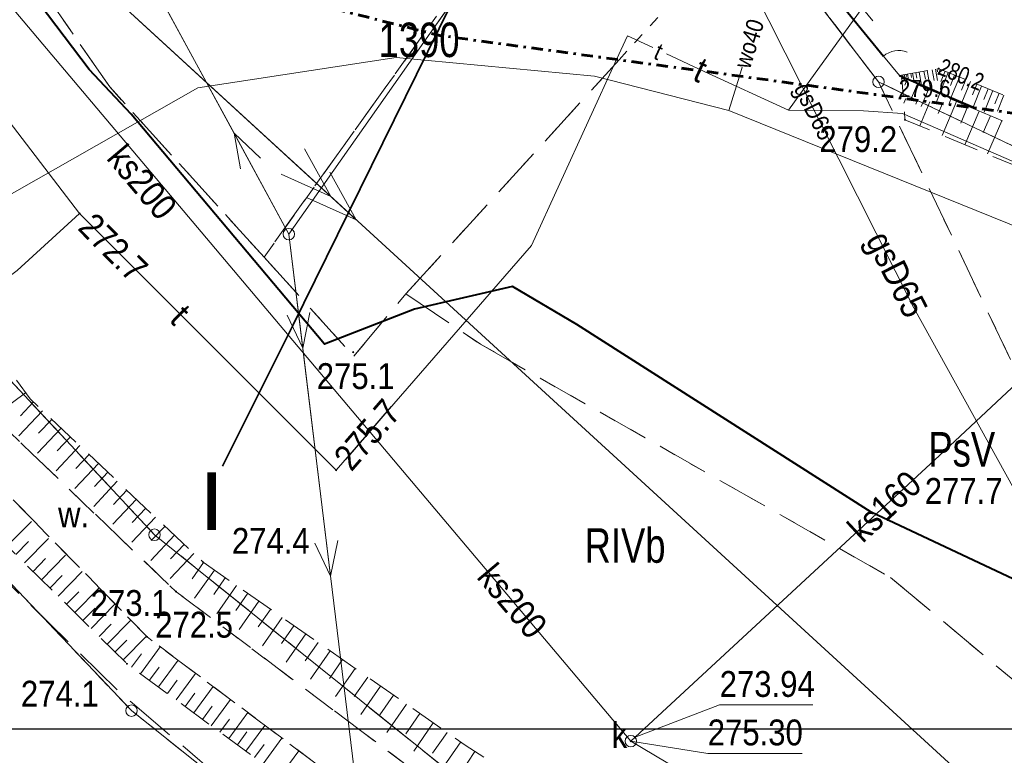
# Model space of a CAD drawing. Header units: metres. Extents: x 8377125 to 8377741, y 5529327 to 5529631.
# Tile 7 of 150: x 8377330 to 8377373, y 5529408 to 5529440. Entities that reach past the tile are written whole.
import ezdxf
from ezdxf.enums import TextEntityAlignment as Align

# ---------------------------------------------------------------- set-up
doc = ezdxf.new("R2010")
doc.units = ezdxf.units.M
doc.header["$MEASUREMENT"] = 0
for name, pattern in [('( Dashdot )', [1.001, 0.5, -0.25, 0.001, -0.25]), ('0.75_0.75', [1.5, 0.75, -0.75]), ('1.0_0.5', [1.5, 1, -0.5]), ('1.5_0.75', [2.25, 1.5, -0.75]), ('2.25_0.75', [3, 2.25, -0.75]), ('219-1000', [0]), ('BUBZ01-500', [1.75, 1.25, -0.5]), ('egkk-1000', [3, 2.25, -0.75]), ('egkk-500', [2, 1.5, -0.5]), ('egug-1000', [1.5, 0.75, -0.75]), ('egug-500', [1, 0.5, -0.5]), ('suep_nn_1000', [0]), ('suep_sn_1000', [0])]:
    doc.linetypes.add(name, pattern=pattern)
doc.layers.get('0').update_dxf_attribs({"color": 2})
for name, color, linetype in [('!granica', 2, 'Continuous'), ('!przekroje', 2, 'Continuous'), ('000 Inne (niezydentyfikowane)', 7, 'Continuous'), ('obudowa ochronna przewodu', 7, 'Continuous'), ('rów melioracyjny (poligon)', 7, 'Continuous'), ('rów melioracyjny (poligon)-Atr17', 7, 'Continuous'), ('studnia kanalizacyjna', 7, 'Continuous'), ('studnia kanalizacyjna-Atr17', 7, 'Continuous')]:
    doc.layers.add(name, color=color, linetype=linetype)
for name, color, linetype, lineweight in [('1 500 A2 Ramka', 2, 'Continuous', 0), ('1 500 A2 Ramka (Construction)', 2, 'Continuous', 0), ('202-punkt graniczny', 7, 'Continuous', 0), ('210-oznaczenie konturu użytku gruntowego', 7, 'Continuous', 0), ('211-numer działki ewidencyjnej', 7, 'Continuous', 0), ('217-kontur klasyfikacyjny', 7, 'Continuous', 0), ('218-kontur użytku gruntowego', 7, 'Continuous', 0), ('219-działka ewidencyjna', 7, 'Continuous', 0), ('BUBZ01', 7, 'Continuous', 0), ('BUBZ01_1', 7, 'Continuous', 0), ('jezdnia', 7, 'Continuous', 0), ('KTOK05_01', 7, 'Continuous', 0), ('OBOP05_02', 7, 'Continuous', 0), ('pikieta naturalna', 7, 'Continuous', 0), ('pikieta naturalna-Atr2', 7, 'Continuous', 0), ('przewód elektroenergetyczny niskiego napięcia', 7, 'Continuous', 0), ('przewód elektroenergetyczny średniego napięcia', 7, 'Continuous', 0), ('przewód gazowy', 7, 'Continuous', 0), ('przewód gazowy-Atr1', 7, 'Continuous', 0), ('przewód kanalizacyjny', 7, 'Continuous', 0), ('przewód kanalizacyjny-Atr1', 7, 'Continuous', 0), ('przewód telekomunikacyjny podziemny', 7, 'Continuous', 0), ('przewód telekomunikacyjny podziemny-Atr1', 7, 'Continuous', 0), ('przewód wodociągowy', 7, 'Continuous', 0), ('przewód wodociągowy-Atr1', 7, 'Continuous', 0), ('RTPW01', 7, 'Continuous', 0), ('rzędna', 7, 'Continuous', 0), ('rzędna-Atr2', 7, 'Continuous', 0), ('skarpa nieumocniona', 7, 'Continuous', 0), ('SZOPO_905_P', 7, 'Continuous', 0), ('słup przewodów napowietrznych', 7, 'Continuous', 0), ('Zakres', 7, 'Continuous', 0)]:
    doc.layers.add(name, color=color, linetype=linetype, lineweight=lineweight)
doc.styles.get("Standard").update_dxf_attribs({"font": 'Working1250.shx', "width": 0.75})
doc.linetypes.add('KTOK05_01-500', pattern='A,3.75,[13,dgnlstyle-rozp_2015.shx,S=0.002777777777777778,R=0,X=0,Y=0],3.75', length=7.5)

# ---------------------------------------------------------------- blocks, each defined once
blk = doc.blocks.new('202')
at = {"color": 0, "linetype": 'Continuous', "lineweight": 0}
blk.add_circle((0, 0), 0.25, dxfattribs=at)
blk = doc.blocks.new('SUEP1')
at = {"color": 0, "linetype": 'Continuous'}
for p, q in [((5, 0), (3.5, 0.5)), ((15, 0), (13.5, 0.5)), ((0, 0), (5, 0)), ((5, 0), (3.5, -0.5)), ((5, 0), (15, 0)), ((15, 0), (13.5, -0.5))]:
    blk.add_line(p, q, dxfattribs=at)
blk = doc.blocks.new('PW01')
at = {"linetype": 'Continuous', "lineweight": 13}
h = blk.add_hatch(color=0, dxfattribs=at)
edge = h.paths.add_edge_path()
edge.add_arc((0, 0), 0.04500000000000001, 0, 360)
blk = doc.blocks.new('905P')
at = {"layer": 'SZOPO_905_P', "color": 7, "linetype": 'Continuous', "lineweight": 13}
blk.add_arc((0.1049999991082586, -3.492459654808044e-10), 0.105, 120, 180, dxfattribs=at)
blk = doc.blocks.new('RTPW01')
at = {"layer": 'RTPW01', "linetype": 'Continuous', "lineweight": 13}
h = blk.add_hatch(color=7, dxfattribs=at)
edge = h.paths.add_edge_path()
edge.add_arc((0, 0), 0.004500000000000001, 0, 360)
blk = doc.blocks.new('*U23')
at = {"layer": '1 500 A2 Ramka (Construction)', "color": 2, "linetype": 'Continuous', "lineweight": 30}
blk.add_3dface([(-10.11719955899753, -20.54969160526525), (10.11721456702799, -20.54969160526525), (10.11721456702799, 9.148413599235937), (-10.11719955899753, 9.148413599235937)], dxfattribs=at)
blk = doc.blocks.new('US15')
at = {"color": 0, "linetype": 'Continuous', "lineweight": 13}
blk.add_circle((0, 0), 0.25, dxfattribs=at)
blk = doc.blocks.new('SUEP2')
at = {"color": 0, "linetype": 'Continuous'}
for p, q in [((7.54, 0), (5.29, 0.75)), ((9.04, 0), (6.79, 0.75)), ((25.54, 0), (23.29, 0.75)), ((27.04, 0), (24.79, 0.75)), ((0, 0), (9.04, 0)), ((7.54, 0), (5.29, -0.75)), ((9.04, 0), (6.79, -0.75)), ((9.04, 0), (27.04, 0)), ((25.54, 0), (23.29, -0.75)), ((27.04, 0), (24.79, -0.75))]:
    blk.add_line(p, q, dxfattribs=at)

msp = doc.modelspace()

# ---------------------------------------------------------------- linework, layer by layer
at = {"layer": '!granica', "color": 1, "lineweight": 40}
msp.add_lwpolyline([(8377406.44771175, 5529376.49892046), (8377402.52568115, 5529378.79909637), (8377399.75376242, 5529383.06003136), (8377396.30672159, 5529392.46043193), (8377386.51198007, 5529397.49357659), (8377380.04418346, 5529406.15798337), (8377375.40689533, 5529414.27323761), (8377366.98655634, 5529418.2393393), (8377354.17299702, 5529426.41561049), (8377351.36621736, 5529428.06306812), (8377347.09503092, 5529427.08679693), (8377343.18994617, 5529425.5613732), (8377334.7696072, 5529435.56815286), (8377332.93909871, 5529437.52069523), (8377325.25096312, 5529447.64950879)], dxfattribs=at)
at = {"layer": '!przekroje', "color": 1, "linetype": 'Continuous', "lineweight": 35}
msp.add_lwpolyline([(8377338.738488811, 5529420.24164327), (8377341.782587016, 5529426.340648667), (8377368.32, 5529480.21), (8377379.201, 5529499.73), (8377387.859220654, 5529519.936160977), (8377400, 5529548.919341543)], dxfattribs=at)
at = {"layer": '000 Inne (niezydentyfikowane)', "color": 7, "linetype": 'Continuous', "lineweight": 13}
for p, q in [((8377368.495127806, 5529436.249378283), (8377368.41, 5529436.05)), ((8377369.001528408, 5529436.180745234), (8377368.93, 5529436.01)), ((8377370.71, 5529436.13), (8377370.08, 5529434.65)), ((8377369.54568059, 5529436.106995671), (8377369.1, 5529435.06)), ((8377370.091405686, 5529436.033032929), (8377369.91, 5529435.6)), ((8377371.2, 5529435.92), (8377370.89, 5529435.18)), ((8377371.69, 5529435.71), (8377371.07, 5529434.24)), ((8377372.18, 5529435.5), (8377371.87, 5529434.77)), ((8377372.67, 5529435.29), (8377372.05, 5529433.84))]:
    msp.add_line(p, q, dxfattribs=at)
at = {"layer": '217-kontur klasyfikacyjny', "color": 3, "linetype": 'egkk-500', "lineweight": 13, "flags": 128}
for points in [[(8377361.75, 5529444.24), (8377367.310000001, 5529436.980000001)], [(8377367.310000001, 5529436.980000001), (8377361.75, 5529444.24)], [(8377367.310000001, 5529436.980000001), (8377368.978322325, 5529436.183890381)], [(8377367.599379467, 5529436.370780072), (8377367.310000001, 5529436.980000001)], [(8377367.310000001, 5529436.980000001), (8377367.599379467, 5529436.370780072)], [(8377368.978322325, 5529436.183890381), (8377367.310000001, 5529436.980000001)]]:
    msp.add_lwpolyline(points, dxfattribs=at)
at = {"layer": '217-kontur klasyfikacyjny', "color": 3, "linetype": 'egkk-1000', "lineweight": 18, "flags": 128}
for points in [[(8377333.83, 5529436.76), (8377330.1, 5529442.14)], [(8377347.570626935, 5529439.159151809), (8377340.55, 5529429.35)], [(8377346.73, 5529427.75), (8377356.012653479, 5529437.941142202)], [(8377340.55, 5529429.35), (8377333.83, 5529436.76)], [(8377374.34, 5529422.18), (8377367.599379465, 5529436.370780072)], [(8377368.978322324, 5529436.183890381), (8377423.43, 5529410.2)], [(8377324.24, 5529429.61), (8377335.78, 5529417.26)], [(8377340.55, 5529429.35), (8377344.46, 5529425.03)], [(8377344.46, 5529425.03), (8377346.73, 5529427.75)], [(8377346.73, 5529427.75), (8377349.97, 5529425.56)], [(8377349.97, 5529425.56), (8377367.83, 5529415.4)], [(8377335.78, 5529417.26), (8377350.16, 5529405.7)], [(8377367.83, 5529415.4), (8377376.44, 5529408.21)]]:
    msp.add_lwpolyline(points, dxfattribs=at)
at = {"layer": '218-kontur użytku gruntowego', "color": 3, "linetype": 'egug-500', "lineweight": 13, "flags": 128}
for points in [[(8377356.21, 5529451.230000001), (8377347.570626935, 5529439.15915181)], [(8377356.012653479, 5529437.941142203), (8377361.75, 5529444.24)], [(8377361.75, 5529444.24), (8377367.310000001, 5529436.980000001)], [(8377367.310000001, 5529436.980000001), (8377361.75, 5529444.24)], [(8377367.310000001, 5529436.980000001), (8377368.978322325, 5529436.183890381)], [(8377367.599379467, 5529436.370780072), (8377367.310000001, 5529436.980000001)], [(8377367.310000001, 5529436.980000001), (8377367.599379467, 5529436.370780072)], [(8377368.978322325, 5529436.183890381), (8377367.310000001, 5529436.980000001)]]:
    msp.add_lwpolyline(points, dxfattribs=at)
at = {"layer": '218-kontur użytku gruntowego', "color": 3, "linetype": 'egug-1000', "lineweight": 18, "flags": 128}
for points in [[(8377330.1, 5529442.14), (8377333.83, 5529436.76)], [(8377340.55, 5529429.35), (8377347.570626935, 5529439.159151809)], [(8377346.73, 5529427.75), (8377356.012653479, 5529437.941142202)], [(8377333.83, 5529436.76), (8377340.55, 5529429.35)], [(8377374.34, 5529422.18), (8377367.599379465, 5529436.370780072)], [(8377368.978322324, 5529436.183890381), (8377423.43, 5529410.2)], [(8377324.24, 5529429.61), (8377335.78, 5529417.26)], [(8377340.55, 5529429.35), (8377344.46, 5529425.03)], [(8377344.46, 5529425.03), (8377346.73, 5529427.75)], [(8377346.73, 5529427.75), (8377349.97, 5529425.56)], [(8377349.97, 5529425.56), (8377367.83, 5529415.4)], [(8377334.78, 5529409.6), (8377324.63, 5529420.28)], [(8377335.78, 5529417.26), (8377350.16, 5529405.7)], [(8377367.83, 5529415.4), (8377376.44, 5529408.21)], [(8377346.3, 5529400.38), (8377334.78, 5529409.6)]]:
    msp.add_lwpolyline(points, dxfattribs=at)
at = {"layer": '219-działka ewidencyjna', "color": 7, "linetype": 'Continuous', "lineweight": 13, "flags": 128}
for points in [[(8377367.310000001, 5529436.980000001), (8377361.75, 5529444.24)], [(8377368.978322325, 5529436.183890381), (8377367.310000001, 5529436.980000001)]]:
    msp.add_lwpolyline(points, dxfattribs=at)
at = {"layer": '219-działka ewidencyjna', "color": 7, "linetype": '219-1000', "lineweight": 18, "flags": 128}
for points in [[(8377423.43, 5529410.2), (8377368.978322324, 5529436.183890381)], [(8377335.78, 5529417.26), (8377324.24, 5529429.61)], [(8377334.78, 5529409.6), (8377324.63, 5529420.28)], [(8377350.16, 5529405.7), (8377335.78, 5529417.26)], [(8377346.3, 5529400.38), (8377334.78, 5529409.6)]]:
    msp.add_lwpolyline(points, dxfattribs=at)
at = {"layer": 'BUBZ01', "color": 7, "linetype": 'BUBZ01-500', "lineweight": 13, "extrusion": (-0.1220378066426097, -0.1947006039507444, 0.9732412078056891), "elevation": -2098667.998901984, "flags": 128}
msp.add_lwpolyline([(4161605.79941153, 8889972.131517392), (4161607.08204018, 8889973.330459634), (4161612.957185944, 8889974.383201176)], dxfattribs=at)
at = {"layer": 'BUBZ01_1', "color": 7, "linetype": 'Continuous', "lineweight": 13}
for p, q in [((8377369.175477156, 5529436.84070566, 279.9410659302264), (8377369.073750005, 5529437.40525, 280.0442499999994)), ((8377369.350641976, 5529437.090847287, 280.0141974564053), (8377369.287062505, 5529437.443687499, 280.0786874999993)), ((8377369.573384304, 5529436.669541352, 279.9554684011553), (8377369.429270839, 5529437.469312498, 280.1016458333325)), ((8377369.727355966, 5529437.037296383, 280.0500966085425), (8377369.64258334, 5529437.507749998, 280.1360833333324)), ((8377369.872988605, 5529437.043917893, 280.069581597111), (8377369.784791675, 5529437.533374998, 280.1590416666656)), ((8377369.877945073, 5529437.42382323, 280.1481558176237), (8377369.855895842, 5529437.546187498, 280.1705208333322)), ((8377369.899015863, 5529437.292128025, 280.1237542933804), (8377369.99632353, 5529437.530727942, 280.1850367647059)), ((8377370.022528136, 5529437.000218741, 280.0796466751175), (8377370.204294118, 5529437.445911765, 280.1941470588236)), ((8377368.371185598, 5529437.230079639, 279.9208596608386), (8377368.362708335, 5529437.277125, 279.9294583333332)), ((8377368.459244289, 5529437.148801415, 279.9151414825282), (8377368.433812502, 5529437.2899375, 279.9409374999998)), ((8377368.521871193, 5529437.208659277, 279.9352193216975), (8377368.504916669, 5529437.302750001, 279.9524166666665)), ((8377368.618407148, 5529437.080335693, 279.9209024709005), (8377368.576020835, 5529437.315562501, 279.9638958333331)), ((8377368.747899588, 5529437.176528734, 279.9567588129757), (8377368.718229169, 5529437.341187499, 279.9868541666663)), ((8377368.857151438, 5529436.977637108, 279.9295439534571), (8377368.789333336, 5529437.353999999, 279.9983333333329)), ((8377368.973927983, 5529437.144398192, 279.978298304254), (8377368.931541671, 5529437.379624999, 280.0212916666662)), ((8377369.978334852, 5529436.495347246, 279.9701258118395), (8377370.342941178, 5529437.389367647, 280.2002205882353)), ((8377370.43685777, 5529436.82663486, 280.0962262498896), (8377370.620235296, 5529437.276279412, 280.2123676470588)), ((8377370.459839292, 5529436.288222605, 279.987554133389), (8377370.828205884, 5529437.191463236, 280.2214779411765)), ((8377370.920242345, 5529436.624120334, 280.1155690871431), (8377371.105500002, 5529437.078375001, 280.233625)), ((8377370.941343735, 5529436.081097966, 280.0049824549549), (8377371.313470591, 5529436.993558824, 280.2427352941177)), ((8377371.40362692, 5529436.42160581, 280.1349119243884), (8377371.590764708, 5529436.880470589, 280.2548823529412)), ((8377371.422848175, 5529435.873973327, 280.0224107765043), (8377371.798735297, 5529436.795654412, 280.2639926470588)), ((8377371.887011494, 5529436.219091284, 280.1542547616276), (8377372.076029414, 5529436.682566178, 280.2761397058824)), ((8377371.904352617, 5529435.666848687, 280.0398390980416), (8377372.284000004, 5529436.597750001, 280.28525)), ((8377372.370396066, 5529436.016576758, 280.1735975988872), (8377372.561294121, 5529436.484661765, 280.2973970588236)), ((8377372.48724239, 5529435.708322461, 280.1231744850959), (8377372.76926471, 5529436.399845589, 280.3065073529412))]:
    msp.add_line(p, q, dxfattribs=at)
at = {"layer": 'jezdnia', "color": 7, "linetype": '2.25_0.75', "lineweight": 18, "flags": 128}
msp.add_lwpolyline([(8377281.146, 5529485.414), (8377287.84, 5529474.21), (8377293.17, 5529465.59), (8377300.13, 5529453.65), (8377302.36, 5529450.7), (8377313.76, 5529432.26), (8377317.47, 5529428.58), (8377324.72, 5529419.77), (8377334.2, 5529410.46), (8377344.61, 5529401.57), (8377357.36, 5529393.01), (8377365.4, 5529387.49), (8377379.62, 5529378.07), (8377387.9, 5529373.05), (8377397.57, 5529367.7), (8377407.8, 5529362.76), (8377428.12, 5529355.03), (8377439.38, 5529351.86), (8377468.09, 5529347.18), (8377486.05, 5529344.84), (8377487.563, 5529344.566)], dxfattribs=at)
at = {"layer": 'KTOK05_01', "color": 7, "linetype": 'KTOK05_01-500', "lineweight": 40}
for p, q in [((8377351.408000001, 5529457.890000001, 279.546), (8377367.531500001, 5529438.0955, 279.9345)), ((8377368.220500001, 5529437.2515, 279.9065), (8377371.495455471, 5529435.842740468, 280.0250388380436))]:
    msp.add_line(p, q, dxfattribs=at)
at = {"layer": 'KTOK05_01', "color": 7, "linetype": 'Continuous', "lineweight": 13}
msp.add_line((8377368.220500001, 5529437.2515, 279.9065), (8377367.51832233, 5529438.104322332, 279.9580000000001), dxfattribs=at)
at = {"layer": 'OBOP05_02', "color": 7, "linetype": 'Continuous', "lineweight": 13}
msp.add_line((8377352.15, 5529457.821000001, 279.5830000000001), (8377367.054, 5529439.643, 280.037), dxfattribs=at)
at = {"layer": 'obudowa ochronna przewodu', "color": 7, "linetype": 'Continuous', "lineweight": 25, "flags": 128}
for points in [[(8377369.96, 5529420.71), (8377372.89, 5529423.45)], [(8377346.09, 5529422.84), (8377344.11, 5529420.55)]]:
    msp.add_lwpolyline(points, dxfattribs=at)
at = {"layer": 'przewód elektroenergetyczny niskiego napięcia', "color": 1, "linetype": 'Continuous', "lineweight": 13, "flags": 128}
msp.add_lwpolyline([(8377347.785988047, 5529439.104692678), (8377366.74, 5529466.06)], dxfattribs=at)
at = {"layer": 'przewód elektroenergetyczny niskiego napięcia', "color": 1, "linetype": 'suep_nn_1000', "lineweight": 18, "flags": 128}
for points in [[(8377341.63, 5529430.35), (8377335.140273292, 5529442.302459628)], [(8377341.63, 5529430.35), (8377347.785988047, 5529439.104692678)], [(8377346.87, 5529387.38), (8377341.63, 5529430.35)]]:
    msp.add_lwpolyline(points, dxfattribs=at)
at = {"layer": 'przewód elektroenergetyczny średniego napięcia', "color": 1, "linetype": 'suep_sn_1000', "lineweight": 18, "flags": 128}
msp.add_lwpolyline([(8377324.63, 5529449.25), (8377399.73, 5529380.41)], dxfattribs=at)
at = {"layer": 'przewód gazowy', "color": 52, "linetype": 'Continuous', "lineweight": 13, "flags": 128}
msp.add_lwpolyline([(8377363.946289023, 5529436.865887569), (8377360.430000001, 5529443.84), (8377371.03, 5529453.480000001), (8377375.430000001, 5529457.17), (8377379.16, 5529469.760000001), (8377379.32, 5529470.42), (8377385.751675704, 5529486.890242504)], dxfattribs=at)
at = {"layer": 'przewód gazowy', "color": 40, "linetype": 'Continuous', "lineweight": 18}
msp.add_lwpolyline([(8377363.946289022, 5529436.865887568), (8377368.85, 5529427.14), (8377381.93, 5529403.5), (8377368.17, 5529387.31), (8377358.01, 5529376.53), (8377340.05, 5529368.4), (8377322.27, 5529364.42), (8377309.89, 5529364.81), (8377296.54, 5529365.5), (8377284.11, 5529366.36), (8377284.09, 5529354.43), (8377277.478, 5529354.194)], dxfattribs=at)
at = {"layer": 'przewód kanalizacyjny', "color": 34, "linetype": 'Continuous', "lineweight": 18, "flags": 128}
for points in [[(8377488.207, 5529355.183), (8377476.75, 5529357), (8377449.33, 5529362.14), (8377419.53, 5529370.81), (8377377.81, 5529395.61), (8377374.37, 5529397.66), (8377356.52, 5529408.27), (8377328.08, 5529441.98), (8377308.64, 5529469.19), (8377307.85, 5529471.19), (8377306.2, 5529475.39), (8377297.63, 5529497.2), (8377294.8, 5529503.81), (8377290.74, 5529507.88), (8377282.018, 5529516.632)], [(8377356.52, 5529408.27), (8377369.96, 5529420.71), (8377372.89, 5529423.45), (8377383.84, 5529433.57), (8377404.48, 5529424.31)]]:
    msp.add_lwpolyline(points, dxfattribs=at)
at = {"layer": 'przewód telekomunikacyjny podziemny', "color": 30, "linetype": 'Continuous', "lineweight": 18, "flags": 128}
for points in [[(8377332.52, 5529431.25), (8377317.99, 5529450.25), (8377303.88, 5529470.85), (8377311.75, 5529478.71), (8377315.99, 5529489.4)], [(8377355.900804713, 5529437.956301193), (8377352.19, 5529429.86), (8377343.69, 5529420.07), (8377332.52, 5529431.25), (8377329.8, 5529428.76), (8377315.41, 5529418), (8377306.98, 5529412.67), (8377300.48, 5529407.63), (8377298.12, 5529403.05), (8377293.84, 5529401.08), (8377291.83, 5529404.62), (8377278.654, 5529396.251)], [(8377423.32, 5529407.28), (8377389.33, 5529426.68), (8377376.94, 5529431.87), (8377368.35, 5529435.61), (8377366.65, 5529435.72), (8377363.39, 5529435.75), (8377359.719805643, 5529437.43870766)], [(8377363.39, 5529435.75), (8377364.171877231, 5529436.835313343)]]:
    msp.add_lwpolyline(points, dxfattribs=at)
at = {"layer": 'przewód telekomunikacyjny podziemny', "color": 30, "linetype": 'Continuous', "lineweight": 13, "flags": 128}
for points in [[(8377364.171877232, 5529436.835313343), (8377368.930000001, 5529443.440000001), (8377369.75, 5529443.5)], [(8377357.47609818, 5529438.471068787), (8377356.37, 5529438.980000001), (8377355.900804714, 5529437.956301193)], [(8377359.719805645, 5529437.43870766), (8377358.069353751, 5529438.198103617)]]:
    msp.add_lwpolyline(points, dxfattribs=at)
at = {"layer": 'przewód wodociągowy', "color": 5, "linetype": 'Continuous', "lineweight": 18, "flags": 128}
for points in [[(8377278.943, 5529406.588), (8377290.45, 5529410.6), (8377304.88, 5529418.07), (8377337.66, 5529436.72), (8377346.31, 5529438.04), (8377354.94, 5529437.23), (8377360.79, 5529435.74), (8377372.93, 5529430.83), (8377384.4, 5529426.19), (8377404.99, 5529416.04), (8377418.72, 5529408.97), (8377427.55, 5529403.33), (8377434.34, 5529399.2), (8377442.87, 5529395.8), (8377454.68, 5529392.68), (8377467.02, 5529390.35), (8377480.32, 5529388.96), (8377488.46, 5529388.49), (8377490.214, 5529388.275)], [(8377360.79, 5529435.74), (8377361.249624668, 5529437.23136955)]]:
    msp.add_lwpolyline(points, dxfattribs=at)
at = {"layer": 'przewód wodociągowy', "color": 5, "linetype": 'Continuous', "lineweight": 13, "flags": 128}
msp.add_lwpolyline([(8377361.249624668, 5529437.23136955), (8377361.368454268, 5529437.616942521)], dxfattribs=at)
at = {"layer": 'rzędna-Atr2', "color": 7, "flags": 128}
for points in [[(8377356.71, 5529408.45), (8377360.39, 5529409.85), (8377364.448, 5529409.85)], [(8377356.52, 5529408.27), (8377359.87, 5529407.74), (8377363.989, 5529407.74)]]:
    msp.add_lwpolyline(points, dxfattribs=at)
at = {"layer": 'rów melioracyjny (poligon)', "color": 7, "linetype": '0.75_0.75', "lineweight": 18, "flags": 128}
msp.add_lwpolyline([(8377300.17, 5529469.6), (8377306.25, 5529456.14), (8377315.54, 5529440.63), (8377329.48, 5529421.72), (8377336.72, 5529414.78), (8377347.68, 5529406.53), (8377387.53, 5529379.06), (8377399.45, 5529372.53), (8377399.78, 5529372.34), (8377398.9, 5529370.79), (8377386.45, 5529377.82), (8377347.32, 5529403.91), (8377335.46, 5529412.81), (8377328.06, 5529420.39), (8377313.88, 5529440.34), (8377304.94, 5529455.15), (8377297.85, 5529468.92)], close=True, dxfattribs=at)
at = {"layer": 'skarpa nieumocniona', "color": 7, "linetype": '1.5_0.75', "lineweight": 18, "flags": 128}
for points in [[(8377301.96, 5529470.13), (8377308.38, 5529457.48), (8377316.87, 5529441.87), (8377330.36, 5529423.18), (8377337.9, 5529416.06), (8377349.31, 5529408.1), (8377389.29, 5529381.83), (8377401.27, 5529374.98), (8377399.78, 5529372.34), (8377399.45, 5529372.53), (8377387.53, 5529379.06), (8377347.68, 5529406.53), (8377336.72, 5529414.78), (8377329.48, 5529421.72), (8377315.54, 5529440.63), (8377306.25, 5529456.14), (8377300.17, 5529469.6)], [(8377397.81, 5529368.85), (8377384.92, 5529375.93), (8377346.62, 5529402.79), (8377334.58, 5529411.64), (8377326.73, 5529419.36), (8377311.96, 5529439.27), (8377303.01, 5529454.01), (8377296.22, 5529468.44), (8377297.85, 5529468.92), (8377304.94, 5529455.15), (8377313.88, 5529440.34), (8377328.06, 5529420.39), (8377335.46, 5529412.81), (8377347.32, 5529403.91), (8377386.45, 5529377.82), (8377398.9, 5529370.79)]]:
    msp.add_lwpolyline(points, close=True, dxfattribs=at)
at = {"layer": 'skarpa nieumocniona', "color": 7, "linetype": '1.0_0.5', "lineweight": 13, "flags": 128}
for points in [[(8377371.321641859, 5529435.866297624), (8377368.33, 5529437.140000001), (8377368.392972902, 5529436.263223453)], [(8377368.54, 5529437.05), (8377368.46, 5529436.84)], [(8377368.99, 5529436.86), (8377368.714828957, 5529436.219601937)], [(8377369.48, 5529436.65), (8377369.170000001, 5529435.91)], [(8377369.970000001, 5529436.440000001), (8377369.812835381, 5529436.07078788)], [(8377370.46, 5529436.230000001), (8377370.362116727, 5529435.996343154)], [(8377370.95, 5529436.02), (8377370.908773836, 5529435.922254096)]]:
    msp.add_lwpolyline(points, dxfattribs=at)
at = {"layer": 'skarpa nieumocniona', "color": 7, "linetype": '1.5_0.75', "lineweight": 18, "flags": 128}
for points in [[(8377371.321641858, 5529435.866297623), (8377395.2, 5529425.7), (8377407.07, 5529419.86), (8377423.88, 5529409.83), (8377442.3, 5529399.69), (8377464.92, 5529394.31), (8377490.47, 5529392.55), (8377490.36, 5529390.74), (8377480.08, 5529391.09), (8377457.1, 5529393.98), (8377440.13, 5529399), (8377426.64, 5529405.48), (8377411.89, 5529415.1), (8377395.29, 5529424.16), (8377368.46, 5529435.33), (8377368.392972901, 5529436.263223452)], [(8377330.17, 5529423.44), (8377328.9, 5529422.51)], [(8377330.51, 5529423.04), (8377329.95, 5529422.44)], [(8377330.91, 5529422.66), (8377329.76, 5529421.45)], [(8377331.31, 5529422.28), (8377330.73, 5529421.68)], [(8377331.71, 5529421.9), (8377330.56, 5529420.68)], [(8377332.53, 5529421.14), (8377331.37, 5529419.91)], [(8377332.12, 5529421.52), (8377331.54, 5529420.91)], [(8377332.93, 5529420.75), (8377332.35, 5529420.14)], [(8377333.34, 5529420.36), (8377332.18, 5529419.13)], [(8377333.75, 5529419.98), (8377333.17, 5529419.36)], [(8377334.16, 5529419.59), (8377333, 5529418.35)], [(8377334.58, 5529419.2), (8377333.99, 5529418.58)], [(8377334.99, 5529418.81), (8377333.81, 5529417.56)], [(8377335.4, 5529418.42), (8377334.81, 5529417.79)], [(8377329.37, 5529416.77), (8377330.49, 5529417.9)], [(8377335.82, 5529418.03), (8377334.64, 5529416.78)], [(8377336.24, 5529417.63), (8377335.64, 5529417.01)], [(8377329.74, 5529416.4), (8377330.3, 5529416.96)], [(8377330.12, 5529416.03), (8377331.22, 5529417.15)], [(8377336.65, 5529417.24), (8377335.47, 5529415.98)], [(8377337.07, 5529416.84), (8377336.48, 5529416.21)], [(8377330.86, 5529415.3), (8377331.95, 5529416.41)], [(8377337.49, 5529416.45), (8377336.3, 5529415.18)], [(8377330.49, 5529415.66), (8377331.04, 5529416.22)], [(8377337.91, 5529416.05), (8377337.42, 5529415.34)], [(8377331.59, 5529414.58), (8377332.66, 5529415.68)], [(8377338.39, 5529415.72), (8377337.38, 5529414.28)], [(8377331.22, 5529414.94), (8377331.76, 5529415.49)], [(8377338.86, 5529415.39), (8377338.36, 5529414.66)], [(8377331.95, 5529414.23), (8377332.48, 5529414.77)], [(8377332.31, 5529413.88), (8377333.37, 5529414.95)], [(8377339.35, 5529415.05), (8377338.32, 5529413.58)], [(8377339.84, 5529414.71), (8377339.32, 5529413.96)], [(8377340.33, 5529414.36), (8377339.28, 5529412.85)], [(8377332.66, 5529413.53), (8377333.19, 5529414.06)], [(8377333.02, 5529413.18), (8377334.06, 5529414.24)], [(8377340.83, 5529414.01), (8377340.3, 5529413.25)], [(8377333.72, 5529412.49), (8377334.75, 5529413.54)], [(8377341.34, 5529413.66), (8377340.26, 5529412.11)], [(8377333.37, 5529412.83), (8377333.89, 5529413.36)], [(8377341.85, 5529413.3), (8377341.31, 5529412.52)], [(8377334.06, 5529412.15), (8377334.58, 5529412.67)], [(8377334.41, 5529411.81), (8377335.43, 5529412.84)], [(8377342.37, 5529412.94), (8377341.27, 5529411.36)], [(8377342.9, 5529412.57), (8377342.34, 5529411.77)], [(8377335.17, 5529411.21), (8377336.03, 5529412.38)], [(8377343.43, 5529412.2), (8377342.3, 5529410.58)], [(8377334.78, 5529411.49), (8377335.21, 5529412.08)], [(8377335.95, 5529410.63), (8377336.81, 5529411.8)], [(8377343.97, 5529411.83), (8377343.4, 5529411)], [(8377335.56, 5529410.92), (8377335.99, 5529411.5)], [(8377344.52, 5529411.44), (8377343.36, 5529409.78)], [(8377336.34, 5529410.35), (8377336.76, 5529410.93)], [(8377336.72, 5529410.07), (8377337.57, 5529411.22)], [(8377345.07, 5529411.06), (8377344.48, 5529410.22)], [(8377337.49, 5529409.5), (8377338.33, 5529410.65)], [(8377345.62, 5529410.67), (8377344.44, 5529408.97)], [(8377337.11, 5529409.78), (8377337.53, 5529410.36)], [(8377338.25, 5529408.94), (8377339.09, 5529410.08)], [(8377346.19, 5529410.28), (8377345.59, 5529409.42)], [(8377337.87, 5529409.22), (8377338.29, 5529409.79)], [(8377346.76, 5529409.88), (8377345.55, 5529408.14)], [(8377338.63, 5529408.66), (8377339.05, 5529409.23)], [(8377339.01, 5529408.38), (8377339.84, 5529409.52)], [(8377347.34, 5529409.47), (8377346.72, 5529408.59)], [(8377339.76, 5529407.83), (8377340.59, 5529408.96)], [(8377347.92, 5529409.07), (8377346.68, 5529407.28)], [(8377339.39, 5529408.11), (8377339.8, 5529408.67)], [(8377340.51, 5529407.28), (8377341.33, 5529408.4)], [(8377348.52, 5529408.65), (8377347.89, 5529407.75)], [(8377340.14, 5529407.56), (8377340.55, 5529408.12)], [(8377341.25, 5529406.74), (8377342.07, 5529407.85)], [(8377349.12, 5529408.24), (8377347.85, 5529406.42)], [(8377349.73, 5529407.82), (8377349.12, 5529406.89)]]:
    msp.add_lwpolyline(points, dxfattribs=at)
at = {"layer": 'Zakres', "color": 6, "linetype": '( Dashdot )', "lineweight": 30, "flags": 128}
msp.add_lwpolyline([(8377414.4, 5529558.8), (8377394.300000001, 5529564.5), (8377346.87, 5529583.91), (8377326.07, 5529562.66), (8377310.46, 5529538.560000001), (8377343.66, 5529517.57), (8377333.090000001, 5529491.890000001), (8377329.300000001, 5529460.2), (8377330.800000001, 5529443.4), (8377348.2, 5529439), (8377375.5, 5529435.3), (8377396.800000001, 5529436.100000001), (8377403.2, 5529449.8), (8377410.9, 5529467.2), (8377414.600000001, 5529472.3), (8377421.300000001, 5529475), (8377476.800000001, 5529477.8), (8377486.800000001, 5529489.100000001), (8377494.300000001, 5529516.600000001), (8377447.04, 5529546.180000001), (8377414.4, 5529558.8)], close=True, dxfattribs=at)
at = {"layer": 'Zakres', "color": 6, "linetype": '( Dashdot )', "lineweight": 60, "flags": 128}
msp.add_lwpolyline([(8377414.4, 5529558.8), (8377394.300000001, 5529564.5), (8377346.87, 5529583.91), (8377326.07, 5529562.66), (8377310.46, 5529538.560000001), (8377343.66, 5529517.57), (8377333.090000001, 5529491.890000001), (8377329.300000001, 5529460.2), (8377330.800000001, 5529443.4), (8377348.2, 5529439), (8377375.5, 5529435.3), (8377396.800000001, 5529436.100000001), (8377403.2, 5529449.8), (8377410.9, 5529467.2), (8377414.600000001, 5529472.3), (8377421.300000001, 5529475), (8377476.800000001, 5529477.8), (8377486.800000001, 5529489.100000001), (8377494.300000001, 5529516.600000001), (8377447.04, 5529546.180000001), (8377414.4, 5529558.8)], close=True, dxfattribs=at)

# ---------------------------------------------------------------- block references
at = {"layer": '1 500 A2 Ramka', "color": 2, "linetype": 'Continuous', "lineweight": 30, "xscale": 10, "yscale": 10, "zscale": 10, "rotation": 90}
msp.add_blockref('*U23', (8377301.831868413, 5529509.981696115), dxfattribs=at)
at = {"layer": '202-punkt graniczny', "color": 7, "linetype": 'Continuous', "lineweight": 13}
msp.add_blockref('202', (8377367.310000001, 5529436.980000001), dxfattribs=at)
at = {"layer": '202-punkt graniczny', "color": 7, "linetype": 'Continuous', "lineweight": 18}
for p in [(8377335.78, 5529417.26), (8377334.78, 5529409.6)]:
    msp.add_blockref('202', p, dxfattribs=at)
at = {"layer": 'pikieta naturalna', "color": 7, "linetype": 'Continuous', "lineweight": 13}
for p in [(8377368.33, 5529437.140000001), (8377368.46, 5529435.33), (8377344.43, 5529425.21), (8377337.9, 5529416.06), (8377336.72, 5529414.78), (8377335.46, 5529412.81), (8377334.58, 5529411.64)]:
    msp.add_blockref('PW01', p, dxfattribs=at)
at = {"layer": 'przewód elektroenergetyczny niskiego napięcia', "color": 1, "linetype": 'Continuous', "lineweight": 13, "rotation": 54.88600000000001}
msp.add_blockref('SUEP1', (8377347.785988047, 5529439.104692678), dxfattribs=at)
at = {"layer": 'przewód elektroenergetyczny niskiego napięcia', "color": 1, "linetype": 'Continuous', "lineweight": 18}
for rotation in [118.5, 276.953]:
    msp.add_blockref('SUEP1', (8377341.63, 5529430.35), dxfattribs=dict(at, rotation=rotation))
at = {"layer": 'przewód elektroenergetyczny średniego napięcia', "color": 1, "linetype": 'Continuous', "lineweight": 18, "rotation": 317.49}
msp.add_blockref('SUEP2', (8377324.63, 5529449.25), dxfattribs=at)
at = {"layer": 'RTPW01', "color": 7, "linetype": 'Continuous', "lineweight": 13, "xscale": 10, "yscale": 10}
msp.add_blockref('RTPW01', (8377369.927, 5529437.559, 280.182), dxfattribs=at)
at = {"layer": 'rzędna', "color": 30, "linetype": 'Continuous', "lineweight": 18}
for p in [(8377332.52, 5529431.25), (8377343.69, 5529420.07)]:
    msp.add_blockref('PW01', p, dxfattribs=at)
at = {"layer": 'rzędna', "color": 34, "linetype": 'Continuous', "lineweight": 18}
for p in [(8377356.52, 5529408.27), (8377356.71, 5529408.45)]:
    msp.add_blockref('PW01', p, dxfattribs=at)
at = {"layer": 'studnia kanalizacyjna', "color": 34, "linetype": 'Continuous', "lineweight": 18}
msp.add_blockref('US15', (8377356.52, 5529408.27), dxfattribs=at)
at = {"layer": 'SZOPO_905_P', "color": 7, "linetype": 'Continuous', "lineweight": 13, "xscale": 9.999999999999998, "yscale": 9.999999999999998, "zscale": 9.999999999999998, "rotation": 309.466590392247}
msp.add_blockref('905P', (8377367.518322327, 5529438.104322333, 279.958), dxfattribs=at)
at = {"layer": 'słup przewodów napowietrznych', "color": 7, "linetype": 'Continuous', "lineweight": 18}
msp.add_blockref('US15', (8377341.63, 5529430.35), dxfattribs=at)

# ---------------------------------------------------------------- texts
at = {"layer": '!przekroje', "color": 1, "linetype": 'Continuous', "lineweight": -2, "insert": (8377337.902397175, 5529419.972899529, 289.099), "char_height": 2.5, "width": 2.698458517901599, "attachment_point": 1}
msp.add_mtext('{\\fArial|b1|i0|c238|p34;I}', dxfattribs=at)
at = {"layer": '210-oznaczenie konturu użytku gruntowego', "color": 3, "linetype": 'Continuous', "lineweight": 18, "width": 0.79}
for s, p in [('PsV', (8377369.48, 5529420.23)), ('RIVb', (8377354.51, 5529416.04))]:
    msp.add_text(s, height=1.5, dxfattribs=at).set_placement(p)
at = {"layer": '211-numer działki ewidencyjnej', "color": 7, "linetype": 'Continuous', "lineweight": 18, "width": 0.79}
msp.add_text('1390', height=1.5, dxfattribs=at).set_placement((8377345.54, 5529438.06))
at = {"layer": 'pikieta naturalna-Atr2', "color": 7}
for s, height, width, p in [('279.6', 0.75, 0.9, (8377368.18780164, 5529436.318161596)), ('274.4', 1.125, 0.8999999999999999, (8377339.15, 5529416.43)), ('272.5', 1.125, 0.8999999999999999, (8377335.81, 5529412.78))]:
    msp.add_text(s, height=height, dxfattribs=dict(at, width=width)).set_placement(p)
at = {"layer": 'pikieta naturalna-Atr2', "color": 7, "width": 0.8999999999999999}
for s, p in [('279.2', (8377368.12, 5529435.05)), ('277.7', (8377372.71, 5529419.73)), ('273.1', (8377336.39, 5529414.85)), ('274.1', (8377333.35, 5529410.9))]:
    msp.add_text(s, height=1.125, dxfattribs=at).set_placement(p, align=Align.TOP_RIGHT)
msp.add_text('275.1', height=1.125, dxfattribs=at).set_placement((8377344.54, 5529424.73), align=Align.TOP_CENTER)
at = {"layer": 'przewód gazowy-Atr1', "color": 40, "width": 0.8999999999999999}
msp.add_text('gsD65', height=1.125, rotation=296.757, dxfattribs=at).set_placement((8377367.23, 5529430.35), align=Align.MIDDLE_LEFT)
at = {"layer": 'przewód gazowy-Atr1', "color": 7, "lineweight": 13, "insert": (8377363.834673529, 5529436.809611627), "char_height": 0.75, "attachment_point": 4, "rotation": 296.757, "line_spacing_factor": 0.6}
msp.add_mtext('\\H1x;\\W0.9;gsD65', dxfattribs=at)
at = {"layer": 'przewód kanalizacyjny-Atr1', "color": 34, "width": 0.8999999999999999}
msp.add_text('ks200', height=1.125, rotation=310.153, dxfattribs=at).set_placement((8377334.51, 5529434.36), align=Align.TOP_LEFT)
for s, rotation, p in [('ks160', 42.787, (8377366.24, 5529417.27)), ('ks200', 310.153, (8377350.2, 5529415.76))]:
    msp.add_text(s, height=1.125, rotation=rotation, dxfattribs=at).set_placement(p, align=Align.MIDDLE_LEFT)
at = {"layer": 'przewód telekomunikacyjny podziemny-Atr1', "color": 30, "width": 0.8999999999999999}
for rotation, p in [(335.292, (8377359.39, 5529437.59)), (314.974, (8377336.78, 5529426.98))]:
    msp.add_text('t', height=1.125, rotation=rotation, dxfattribs=at).set_placement(p, align=Align.MIDDLE_LEFT)
at = {"layer": 'przewód telekomunikacyjny podziemny-Atr1', "color": 30, "lineweight": 13, "insert": (8377357.616322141, 5529438.354960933), "char_height": 0.75, "attachment_point": 4, "rotation": 335.292, "line_spacing_factor": 0.6}
msp.add_mtext('\\H1x;\\W0.9;t', dxfattribs=at)
at = {"layer": 'przewód wodociągowy-Atr1', "color": 5, "lineweight": 13, "insert": (8377361.352558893, 5529437.611703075), "char_height": 0.75, "attachment_point": 4, "rotation": 72.87100000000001, "line_spacing_factor": 0.6}
msp.add_mtext('\\H1x;\\W0.9;wo40', dxfattribs=at)
at = {"layer": 'RTPW01', "color": 7, "linetype": 'Continuous', "lineweight": 13, "insert": (8377369.832592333, 5529437.327510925, 280.182), "char_height": 0.75, "attachment_point": 7, "rotation": 337.81300190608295, "line_spacing_factor": 0.6}
msp.add_mtext('\\FWORKING_1250;\\H1x;\\W0.8;280.2', dxfattribs=at)
at = {"layer": 'rzędna-Atr2', "color": 30, "width": 0.8999999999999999}
for s, rotation, p in [('272.7', 314.974, (8377332.79, 5529430.97)), ('275.7', 49.034, (8377343.93, 5529420.34))]:
    msp.add_text(s, height=1.125, rotation=rotation, dxfattribs=at).set_placement(p, align=Align.MIDDLE_LEFT)
at = {"layer": 'rzędna-Atr2', "color": 34, "width": 0.8999999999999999}
for s, p in [('273.94', (8377360.39, 5529409.861)), ('275.30', (8377359.87, 5529407.751))]:
    msp.add_text(s, height=1.125, dxfattribs=at).set_placement(p, align=Align.BOTTOM_LEFT)
at = {"layer": 'rów melioracyjny (poligon)-Atr17', "color": 7, "width": 0.8999999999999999}
msp.add_text('w.', height=1.125, dxfattribs=at).set_placement((8377331.58, 5529417.58))
at = {"layer": 'studnia kanalizacyjna-Atr17', "color": 34, "width": 0.8999999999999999}
msp.add_text('k', height=1.125, dxfattribs=at).set_placement((8377355.69, 5529407.97))

doc.saveas('drawing.dxf')
